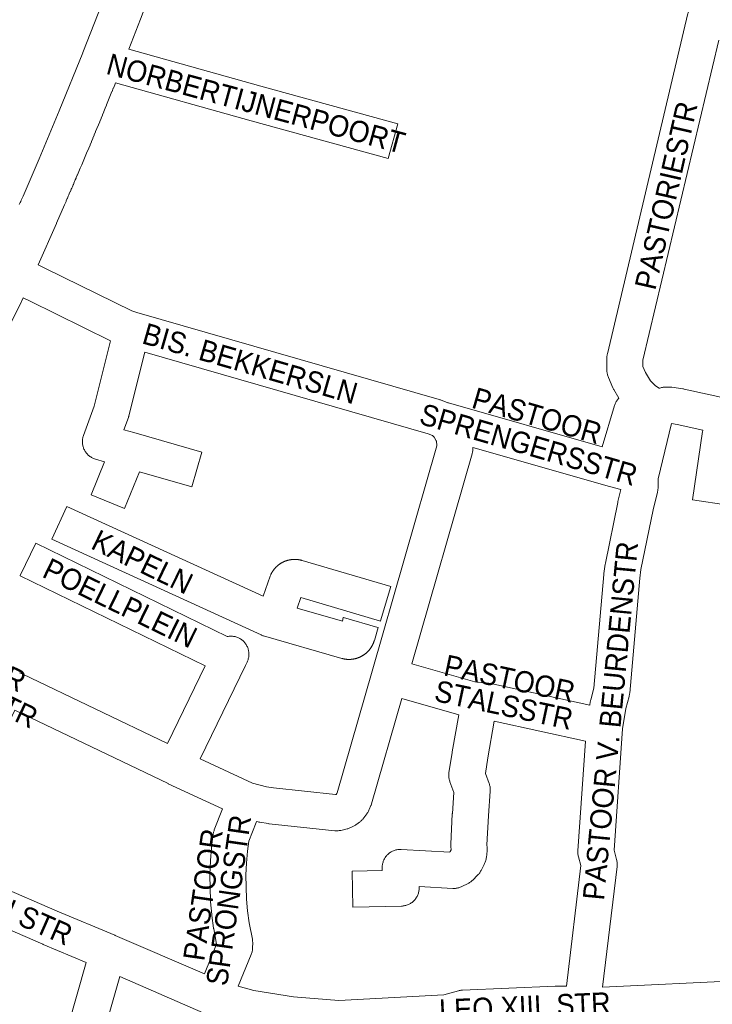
# Model space of a CAD drawing. Header units: metres. Extents: x 123819 to 142731, y 393440 to 405763.
# Tile 200 of 256: x 133697 to 133947, y 397868 to 398223. Entities that reach past the tile are written whole.
import ezdxf
from ezdxf.enums import TextEntityAlignment as Align

# ---------------------------------------------------------------- set-up
doc = ezdxf.new("R2010")
doc.units = ezdxf.units.M
doc.header["$MEASUREMENT"] = 0
for name, color, linetype, lineweight in [('gs-anno-wegen algemeen tekst', 7, 'Continuous', 0), ('gs-knt-aanvullende hoofdweg', 7, 'Continuous', 0), ('gs-knt-wegen algemeen', 7, 'Continuous', 0)]:
    doc.layers.add(name, color=color, linetype=linetype, lineweight=lineweight)
doc.styles.add('Style-Arial', font='arial.ttf')

msp = doc.modelspace()

# ---------------------------------------------------------------- linework, layer by layer
at = {"layer": 'gs-knt-aanvullende hoofdweg', "color": 7, "linetype": 'Continuous', "flags": 128}
for points in [[(133786.61, 398353.42), (133767.93, 398298.51), (133767.91, 398298.45), (133758.34, 398271.1), (133758.32, 398271.05), (133748.57, 398243.77), (133748.52, 398243.65), (133740.94, 398223.52), (133740.9, 398223.43), (133736.69, 398212.67)], [(133697.18, 398156.59), (133697.51, 398157.35), (133697.67, 398157.71), (133697.84, 398158.11), (133698.18, 398158.87), (133698.18, 398158.89), (133698.51, 398159.64), (133704.3, 398173.08), (133704.33, 398173.12), (133711.56, 398190.4), (133720.05, 398211.37), (133720.06, 398211.39), (133726.9, 398228.87)], [(133731.88, 398200.5), (133731.6, 398199.79), (133731.59, 398199.75), (133731.12, 398198.58), (133731.1, 398198.54), (133730.63, 398197.37), (133730.61, 398197.33), (133730.14, 398196.16), (133730.13, 398196.13), (133729.65, 398194.95), (133729.64, 398194.92), (133729.16, 398193.75), (133729.15, 398193.71), (133728.67, 398192.53), (133728.66, 398192.5), (133728.18, 398191.33), (133728.17, 398191.3), (133727.69, 398190.12), (133727.68, 398190.09), (133727.2, 398188.92), (133727.18, 398188.89), (133726.7, 398187.71), (133726.69, 398187.68), (133726.21, 398186.5), (133726.2, 398186.48), (133725.71, 398185.29), (133725.7, 398185.27), (133725.21, 398184.09), (133725.2, 398184.07), (133724.71, 398182.88), (133724.71, 398182.87), (133724.22, 398181.68), (133724.21, 398181.66), (133723.71, 398180.48), (133723.71, 398180.46), (133723.21, 398179.28), (133723.21, 398179.26), (133722.71, 398178.07), (133722.71, 398178.06), (133722.21, 398176.87), (133722.21, 398176.86), (133721.71, 398175.66), (133721.7, 398175.66), (133721.2, 398174.46), (133721.2, 398174.46), (133720.69, 398173.26), (133720.69, 398173.26), (133720.19, 398172.06), (133720.19, 398172.06), (133719.68, 398170.86), (133719.17, 398169.66), (133719.17, 398169.66), (133718.66, 398168.46), (133718.15, 398167.26), (133718.14, 398167.24), (133718.11, 398167.17), (133717.75, 398166.32), (133717.64, 398166.06), (133717.39, 398165.47), (133717.13, 398164.86), (133717.03, 398164.63), (133716.67, 398163.78), (133716.62, 398163.66), (133716.31, 398162.94), (133716.1, 398162.47), (133715.94, 398162.1), (133715.59, 398161.26), (133715.58, 398161.25), (133715.22, 398160.41), (133715.07, 398160.07), (133714.85, 398159.56), (133714.55, 398158.87), (133714.49, 398158.72), (133714.12, 398157.88), (133714.04, 398157.68), (133713.52, 398156.48), (133710.64, 398149.84), (133710.61, 398149.77), (133703.97, 398134.77)], [(133698.59, 398122.91), (133698, 398121.64), (133697.96, 398121.55), (133697.87, 398121.37), (133694.08, 398113.72), (133693.99, 398113.54), (133690.31, 398106.6), (133690.19, 398106.38), (133684, 398095.55), (133683.87, 398095.34), (133680.1, 398089.22), (133675.65, 398081.02)]]:
    msp.add_lwpolyline(points, dxfattribs=at)
at = {"layer": 'gs-knt-wegen algemeen', "color": 7, "linetype": 'Continuous', "flags": 128}
for points in [[(133936.89, 398218.91), (133938.45, 398225.5), (133938.52, 398225.8), (133938.62, 398226.09), (133938.72, 398226.38), (133938.84, 398226.67), (133938.97, 398226.95), (133939.12, 398227.22), (133939.28, 398227.48), (133942.21, 398232.12), (133943.77, 398235.84), (133943.96, 398237.6), (133943.88, 398238.08), (133942.09, 398239.46), (133935.76, 398242.95)], [(133913.54, 398086.68), (133911.74, 398089.79), (133911.62, 398090.01), (133911.51, 398090.23), (133911.4, 398090.45), (133909.75, 398094.22), (133909.64, 398094.5), (133909.54, 398094.78), (133909.45, 398095.07), (133909.38, 398095.36), (133909.32, 398095.65), (133909.27, 398095.94), (133909.23, 398096.24), (133909.21, 398096.53), (133909.21, 398096.83), (133909.21, 398101.22), (133909.21, 398101.52), (133909.24, 398101.82), (133909.27, 398102.12), (133909.32, 398102.42), (133909.38, 398102.72), (133936.89, 398218.9)], [(133936.89, 398218.9), (133936.89, 398218.91), (133936.89, 398218.91)], [(133936.89, 398218.9), (133936.89, 398218.91), (133936.89, 398218.91)], [(133949.56, 398215.91), (133922.23, 398100.46), (133922.23, 398098.19), (133923.18, 398096.01), (133924.98, 398092.92), (133926.81, 398091.13), (133928.12, 398090.28)], [(133830.28, 398173.14), (133830.27, 398173.14), (133780.86, 398186.76), (133780.84, 398186.77), (133731.88, 398200.5)], [(133703.97, 398134.77), (133706.58, 398133.49), (133737.75, 398118.2), (133739.62, 398117.66)], [(133739.62, 398117.66), (133848.64, 398086.24), (133848.89, 398086.16), (133849.15, 398086.07), (133851.8, 398085.03)], [(133928.12, 398090.28), (133928.34, 398090.36), (133928.64, 398090.44), (133928.94, 398090.52), (133929.24, 398090.58), (133929.54, 398090.62), (133929.84, 398090.65), (133930.15, 398090.67), (133931.54, 398090.71), (133931.81, 398090.71), (133932.08, 398090.7), (133932.35, 398090.68), (133932.62, 398090.65), (133936.6, 398090.1), (133936.87, 398090.06), (133937.13, 398090.01), (133953.12, 398086.43), (133983.68, 398079.58), (133988.42, 398078.86), (133998.38, 398077.91), (133998.39, 398077.91), (133998.39, 398077.91)], [(133851.8, 398085.03), (133851.8, 398085.03), (133851.81, 398085.03)], [(133851.8, 398085.03), (133851.8, 398085.03), (133851.81, 398085.03)], [(133851.81, 398085.03), (133852.07, 398084.96), (133907.56, 398069.15), (133911.97, 398084), (133912.07, 398084.3), (133912.18, 398084.6), (133912.3, 398084.88), (133912.44, 398085.17), (133912.6, 398085.44), (133912.76, 398085.71), (133912.94, 398085.97), (133913.13, 398086.22), (133913.33, 398086.46), (133913.54, 398086.68)], [(133932.53, 398077.52), (133927.77, 398057.61), (133927.67, 398054.16), (133927.65, 398053.88), (133927.63, 398053.59), (133927.59, 398053.31), (133927.54, 398053.04), (133927.48, 398052.76), (133925.87, 398046.37), (133921.51, 398024.82), (133921.07, 398021.74), (133917.45, 397980.25), (133917.42, 397979.95), (133917.37, 397979.65), (133917.31, 397979.35), (133917.24, 397979.06), (133916.01, 397974.7), (133914.86, 397967.33), (133911.8, 397923.57), (133912.72, 397920.19), (133912.79, 397919.88), (133912.85, 397919.58), (133912.9, 397919.27), (133912.93, 397918.96), (133912.94, 397918.64), (133912.94, 397918.33), (133912.93, 397918.02), (133912.9, 397917.71), (133907.66, 397874.13)], [(133860.89, 398068.91), (133860.82, 398067.92), (133860.79, 398067.65), (133860.76, 398067.39), (133860.71, 398067.12), (133860.65, 398066.86), (133860.58, 398066.6), (133838.84, 397990.85)], [(133914.28, 398053.69), (133910.18, 398054.86), (133860.89, 398068.91)], [(133903.02, 397975.9), (133903.21, 397977.09), (133903.25, 397977.34), (133903.31, 397977.6), (133903.37, 397977.85), (133904.54, 397981.99), (133908.12, 398023.04), (133908.13, 398023.21), (133908.16, 398023.38), (133908.64, 398026.83), (133908.67, 398027.02), (133908.71, 398027.21), (133913.14, 398049.1), (133913.21, 398049.4), (133914.28, 398053.69)], [(133697.3, 397987.55), (133697.6, 397987.47), (133697.9, 397987.37), (133698.19, 397987.25), (133698.47, 397987.12), (133750.64, 397962.13), (133764.23, 397990.08)], [(133838.84, 397990.85), (133861.6, 397984.32), (133863.98, 397984.07), (133866.59, 397983.8), (133866.83, 397983.77), (133867.07, 397983.74), (133867.31, 397983.69), (133903.02, 397975.9)], [(133835.24, 397978.34), (133824.29, 397940.33), (133824.22, 397940.1), (133824.14, 397939.88), (133824.05, 397939.66), (133823.47, 397938.24), (133823.35, 397937.97), (133823.21, 397937.69), (133823.07, 397937.43), (133822.91, 397937.17), (133822.74, 397936.92), (133822.56, 397936.68), (133821.1, 397934.83), (133820.92, 397934.62), (133820.74, 397934.42), (133820.54, 397934.22), (133820.34, 397934.03), (133820.14, 397933.85), (133819.92, 397933.68), (133818.98, 397932.97), (133818.76, 397932.81), (133818.53, 397932.65), (133818.29, 397932.51), (133818.05, 397932.38), (133817, 397931.83), (133816.75, 397931.71), (133816.5, 397931.6), (133816.25, 397931.5), (133815.99, 397931.41), (133815.72, 397931.33), (133815.46, 397931.27), (133813.16, 397930.74), (133812.86, 397930.68), (133812.55, 397930.63), (133812.25, 397930.6), (133811.94, 397930.58), (133811.63, 397930.57), (133811.32, 397930.58), (133811.01, 397930.61), (133787.4, 397933.11), (133787.21, 397933.14), (133787.03, 397933.16), (133783.97, 397933.66), (133783.67, 397933.72), (133783.36, 397933.8), (133782.76, 397933.95)], [(133770.53, 397938.45), (133750.92, 397947.56), (133750.85, 397947.59), (133695.56, 397974.08), (133681.56, 397944.9), (133679.08, 397939.74), (133678.95, 397939.47), (133678.8, 397939.21), (133678.64, 397938.96), (133678.47, 397938.71), (133678.28, 397938.47), (133675.72, 397935.3), (133668.63, 397919.86)], [(133894.59, 397874.46), (133899.82, 397918), (133898.95, 397921.23), (133898.87, 397921.53), (133898.81, 397921.84), (133898.77, 397922.15), (133898.74, 397922.45), (133898.72, 397922.77), (133898.72, 397923.08), (133898.73, 397923.39), (133901.5, 397962.9)], [(133763.95, 397878.94), (133768.35, 397889.72), (133767.33, 397895.16), (133767.31, 397895.32), (133767.28, 397895.49), (133766.66, 397900.05), (133766.63, 397900.33), (133766.21, 397904.92), (133766.2, 397905.13), (133766.19, 397905.34), (133765.95, 397914.55), (133765.95, 397914.76), (133765.95, 397914.97), (133766.13, 397919.58), (133766.15, 397919.86), (133766.53, 397924.45), (133766.56, 397924.73), (133767.14, 397929.3), (133767.18, 397929.57), (133767.23, 397929.83), (133767.29, 397930.1), (133767.36, 397930.36), (133767.44, 397930.61), (133767.54, 397930.87), (133770.53, 397938.45)], [(133782.76, 397933.95), (133782.61, 397933.6), (133779.95, 397926.85), (133779.49, 397923.23), (133779.14, 397918.93), (133778.97, 397914.68), (133779.2, 397905.89), (133779.58, 397901.66), (133780.16, 397897.4), (133781.28, 397891.42), (133781.33, 397891.16), (133781.36, 397890.91), (133781.38, 397890.65), (133781.39, 397890.39), (133781.39, 397890.13), (133781.37, 397888.34), (133781.36, 397888.04), (133781.33, 397887.74), (133781.29, 397887.43), (133781.24, 397887.13), (133781.17, 397886.84), (133781.09, 397886.54), (133781, 397886.25), (133780.89, 397885.97), (133776.21, 397874.51)], [(133668.63, 397919.86), (133710.8, 397901.6), (133731.7, 397892.87), (133731.77, 397892.84), (133763.95, 397878.94)], [(133721.34, 397883.08), (133705.74, 397889.6), (133705.67, 397889.64), (133657.35, 397910.55)], [(133701.78, 397814.53), (133721.34, 397883.08)], [(133733.41, 397877.94), (133712.51, 397804.68), (133712.51, 397804.68), (133712.51, 397804.68), (133701.05, 397764.5)], [(133763.52, 397864.94), (133733.41, 397877.94)], [(133776.21, 397874.51), (133781.77, 397872.98), (133796.17, 397870.66), (133812.53, 397869.29), (133850.38, 397871.32), (133855.63, 397872.84), (133855.93, 397872.92), (133856.24, 397872.99), (133856.55, 397873.04), (133856.86, 397873.07), (133857.17, 397873.09), (133890.5, 397874.49), (133890.67, 397874.5), (133890.83, 397874.5), (133894.59, 397874.46)], [(133907.66, 397874.13), (133958.08, 397876.52), (133958.12, 397876.52), (133976.12, 397877.28)]]:
    msp.add_lwpolyline(points, dxfattribs=at)
for points in [[(133736.69, 398212.67), (133784.34, 398199.31), (133833.73, 398185.7, -0.384562), (133833.74, 398185.68), (133830.28, 398173.15, -0.250066), (133830.28, 398173.14)], [(133772.2, 398000.68), (133772.24, 398000.69), (133772.55, 398000.74), (133772.86, 398000.78), (133773.17, 398000.81), (133773.49, 398000.82), (133773.8, 398000.81), (133774.12, 398000.79), (133774.43, 398000.75), (133774.74, 398000.7), (133775.05, 398000.64), (133775.35, 398000.56), (133775.65, 398000.46), (133775.94, 398000.35), (133776.23, 398000.23), (133776.52, 398000.09), (133776.79, 397999.94), (133777.06, 397999.77), (133777.32, 397999.6), (133777.57, 397999.41), (133777.81, 397999.2), (133778.05, 397998.99), (133778.27, 397998.77), (133778.48, 397998.53), (133778.67, 397998.29), (133778.86, 397998.04), (133779.04, 397997.77), (133779.2, 397997.5), (133779.34, 397997.23), (133779.48, 397996.94), (133779.6, 397996.65), (133779.71, 397996.35), (133779.8, 397996.05), (133779.87, 397995.75), (133779.94, 397995.44), (133779.98, 397995.13), (133780.02, 397994.82), (133780.03, 397994.5), (133780.03, 397994.19), (133780.02, 397993.87), (133779.99, 397993.56), (133779.95, 397993.25), (133779.89, 397992.94), (133779.82, 397992.63), (133779.73, 397992.33), (133779.63, 397992.03), (133779.51, 397991.74), (133779.38, 397991.46), (133778.78, 397990.23), (133762.41, 397956.58), (133781.27, 397947.82), (133786.39, 397946.46), (133788.95, 397946.04), (133811.3, 397943.67), (133811.53, 397943.72), (133811.77, 397944.04), (133811.87, 397944.28), (133824.53, 397988.19), (133847.88, 398069.55), (133847.89, 398069.65), (133847.69, 398071.17), (133847.65, 398071.26), (133846.83, 398072.61), (133846.26, 398073.24), (133844.77, 398073.8), (133742.49, 398103.29), (133736.71, 398080.34), (133736.65, 398080.13), (133736.59, 398079.93), (133736.52, 398079.73), (133734.93, 398075.31), (133738.47, 398074.29), (133763.03, 398067.21, -0.384553), (133763.04, 398067.2), (133759.44, 398054.71, -0.384552), (133759.43, 398054.7), (133740.49, 398060.16), (133735.12, 398046.94, -0.3853), (133735.1, 398046.94), (133723.06, 398051.84, -0.385299), (133723.06, 398051.85), (133727.91, 398063.78), (133724.64, 398064.73), (133724.34, 398064.82), (133724.05, 398064.93), (133723.76, 398065.05), (133723.48, 398065.19), (133723.2, 398065.34), (133722.94, 398065.5), (133722.68, 398065.67), (133722.43, 398065.86), (133722.18, 398066.06), (133721.95, 398066.27), (133721.73, 398066.49), (133721.52, 398066.72), (133721.32, 398066.97), (133721.13, 398067.22), (133720.96, 398067.48), (133720.8, 398067.74), (133720.65, 398068.02), (133720.51, 398068.3), (133720.39, 398068.59), (133720.28, 398068.89), (133720.19, 398069.18), (133720.11, 398069.49), (133720.05, 398069.79), (133720, 398070.1), (133719.96, 398070.41), (133719.94, 398070.73), (133719.94, 398071.04), (133719.95, 398071.35), (133719.97, 398071.67), (133720.01, 398071.98), (133720.07, 398072.28), (133720.14, 398072.59), (133720.22, 398072.89), (133720.32, 398073.19), (133724.16, 398083.84), (133730.11, 398107.45), (133700.84, 398121.8), (133698.59, 398122.91)], [(133975.29, 398068.12), (133956.55, 398072.32), (133952.98, 398048.1, -0.370158), (133952.97, 398048.09), (133940.11, 398049.98, -0.370157), (133940.1, 398049.99), (133943.74, 398074.69), (133943.79, 398074.97), (133943.83, 398075.17), (133934.55, 398077.24), (133932.53, 398077.52)], [(133714.36, 398047.62), (133785.13, 398015.23), (133787.68, 398022.43), (133787.78, 398022.7), (133787.9, 398022.96), (133787.94, 398023.06), (133787.99, 398023.15), (133788.03, 398023.25), (133788.08, 398023.34), (133788.13, 398023.44), (133788.18, 398023.53), (133788.23, 398023.62), (133788.28, 398023.72), (133788.33, 398023.81), (133788.39, 398023.9), (133788.44, 398023.99), (133788.5, 398024.08), (133788.56, 398024.17), (133788.61, 398024.26), (133788.67, 398024.35), (133788.73, 398024.43), (133788.79, 398024.52), (133788.86, 398024.61), (133788.92, 398024.69), (133788.98, 398024.78), (133789.05, 398024.86), (133789.11, 398024.94), (133789.18, 398025.03), (133789.25, 398025.11), (133789.32, 398025.19), (133789.39, 398025.27), (133789.46, 398025.35), (133789.53, 398025.43), (133789.6, 398025.51), (133789.67, 398025.58), (133789.75, 398025.66), (133789.82, 398025.73), (133789.89, 398025.81), (133789.97, 398025.88), (133790.05, 398025.96), (133790.13, 398026.03), (133790.2, 398026.1), (133790.28, 398026.17), (133790.36, 398026.24), (133790.44, 398026.31), (133790.53, 398026.37), (133790.61, 398026.44), (133790.69, 398026.51), (133790.78, 398026.57), (133790.86, 398026.64), (133790.95, 398026.7), (133791.03, 398026.76), (133791.12, 398026.82), (133791.21, 398026.88), (133791.29, 398026.94), (133791.38, 398027), (133791.47, 398027.06), (133791.56, 398027.11), (133791.65, 398027.17), (133791.74, 398027.22), (133791.84, 398027.27), (133791.93, 398027.33), (133792.02, 398027.38), (133792.12, 398027.43), (133792.21, 398027.48), (133792.3, 398027.52), (133792.4, 398027.57), (133792.5, 398027.62), (133792.59, 398027.66), (133792.69, 398027.7), (133792.78, 398027.75), (133792.88, 398027.79), (133792.98, 398027.83), (133793.08, 398027.87), (133793.18, 398027.91), (133793.28, 398027.94), (133793.38, 398027.98), (133793.48, 398028.01), (133793.58, 398028.05), (133793.68, 398028.08), (133793.78, 398028.11), (133793.88, 398028.14), (133793.98, 398028.17), (133794.09, 398028.2), (133794.19, 398028.22), (133794.29, 398028.25), (133794.39, 398028.28), (133794.5, 398028.3), (133794.6, 398028.32), (133794.71, 398028.34), (133794.81, 398028.36), (133794.91, 398028.38), (133795.02, 398028.4), (133795.12, 398028.41), (133795.23, 398028.43), (133795.33, 398028.44), (133795.44, 398028.46), (133795.54, 398028.47), (133795.65, 398028.48), (133795.76, 398028.49), (133795.86, 398028.5), (133795.97, 398028.5), (133796.07, 398028.51), (133796.18, 398028.51), (133796.28, 398028.52), (133796.39, 398028.52), (133796.5, 398028.52), (133796.6, 398028.52), (133796.71, 398028.52), (133796.81, 398028.52), (133796.92, 398028.51), (133797.03, 398028.51), (133797.13, 398028.5), (133797.24, 398028.5), (133797.34, 398028.49), (133797.45, 398028.48), (133797.55, 398028.47), (133797.66, 398028.46), (133797.77, 398028.44), (133797.87, 398028.43), (133797.97, 398028.41), (133798.08, 398028.4), (133798.18, 398028.38), (133798.29, 398028.36), (133798.39, 398028.34), (133798.5, 398028.32), (133798.6, 398028.3), (133798.7, 398028.27), (133798.81, 398028.25), (133798.91, 398028.22), (133799.01, 398028.2), (133799.12, 398028.17), (133799.22, 398028.14), (133831.21, 398018.78, -0.384559), (133831.22, 398018.77), (133827.57, 398006.29, -0.384561), (133827.56, 398006.28), (133798.76, 398014.71), (133797.44, 398010.97), (133813.75, 398006.27), (133814.1, 398007.49, -0.38455), (133814.12, 398007.5), (133826.61, 398003.91, -0.384554), (133826.62, 398003.9), (133825.3, 397999.3), (133825.26, 397999.19), (133825.23, 397999.08), (133825.19, 397998.96), (133825.15, 397998.85), (133825.12, 397998.74), (133825.08, 397998.63), (133825.03, 397998.53), (133824.99, 397998.42), (133824.95, 397998.31), (133824.9, 397998.2), (133824.86, 397998.09), (133824.81, 397997.99), (133824.76, 397997.88), (133824.71, 397997.78), (133824.66, 397997.67), (133824.61, 397997.57), (133824.55, 397997.47), (133824.5, 397997.36), (133824.44, 397997.26), (133824.38, 397997.16), (133824.32, 397997.06), (133824.26, 397996.96), (133824.2, 397996.86), (133824.14, 397996.76), (133824.07, 397996.66), (133824.01, 397996.57), (133823.94, 397996.47), (133823.87, 397996.38), (133823.81, 397996.28), (133823.74, 397996.19), (133823.66, 397996.1), (133823.59, 397996), (133823.52, 397995.91), (133823.44, 397995.82), (133823.37, 397995.73), (133823.29, 397995.65), (133823.22, 397995.56), (133823.14, 397995.47), (133823.06, 397995.39), (133822.98, 397995.3), (133822.89, 397995.22), (133822.81, 397995.14), (133822.73, 397995.06), (133822.64, 397994.98), (133822.56, 397994.9), (133822.47, 397994.82), (133822.38, 397994.74), (133822.29, 397994.67), (133822.2, 397994.59), (133822.11, 397994.52), (133822.02, 397994.45), (133821.93, 397994.38), (133821.84, 397994.31), (133821.74, 397994.24), (133821.65, 397994.17), (133821.55, 397994.1), (133821.46, 397994.04), (133821.36, 397993.97), (133821.26, 397993.91), (133821.16, 397993.85), (133821.06, 397993.79), (133820.96, 397993.73), (133820.86, 397993.67), (133820.76, 397993.61), (133820.66, 397993.55), (133820.55, 397993.5), (133820.45, 397993.45), (133820.35, 397993.39), (133820.24, 397993.34), (133820.14, 397993.29), (133820.03, 397993.25), (133819.92, 397993.2), (133819.81, 397993.15), (133819.71, 397993.11), (133819.6, 397993.07), (133819.49, 397993.03), (133819.38, 397992.98), (133819.27, 397992.95), (133819.16, 397992.91), (133819.05, 397992.87), (133818.94, 397992.84), (133818.83, 397992.8), (133818.71, 397992.77), (133818.6, 397992.74), (133818.49, 397992.71), (133818.37, 397992.68), (133818.26, 397992.66), (133818.15, 397992.63), (133818.03, 397992.61), (133817.92, 397992.59), (133817.8, 397992.57), (133817.69, 397992.55), (133817.57, 397992.53), (133817.46, 397992.51), (133817.34, 397992.5), (133817.23, 397992.48), (133817.11, 397992.47), (133816.99, 397992.46), (133816.88, 397992.45), (133816.76, 397992.44), (133816.65, 397992.43), (133816.53, 397992.43), (133816.41, 397992.43), (133816.3, 397992.42), (133816.18, 397992.42), (133816.06, 397992.42), (133815.95, 397992.42), (133815.83, 397992.43), (133815.71, 397992.43), (133815.6, 397992.44), (133815.48, 397992.45), (133815.36, 397992.45), (133815.25, 397992.46), (133815.13, 397992.48), (133815.01, 397992.49), (133814.9, 397992.5), (133814.78, 397992.52), (133814.67, 397992.54), (133814.55, 397992.56), (133814.44, 397992.58), (133814.32, 397992.6), (133814.21, 397992.62), (133814.1, 397992.65), (133813.98, 397992.67), (133813.87, 397992.7), (133813.76, 397992.73), (133813.64, 397992.76), (133813.53, 397992.79), (133785.32, 398000.9), (133785.08, 398000.98), (133784.85, 398001.06), (133784.63, 398001.14), (133784.41, 398001.24), (133708.94, 398035.78, -0.384153), (133708.93, 398035.79), (133714.34, 398047.61), (133714.34, 398047.61, -0.399542), (133714.36, 398047.62), (133714.36, 398047.62)], [(133764.23, 397990.08), (133697.48, 398022.64, -0.367996), (133697.47, 398022.66), (133703.17, 398034.34, -0.367995), (133703.18, 398034.35), (133772.2, 398000.68)], [(133901.5, 397962.9), (133868.58, 397970.09), (133866.2, 397956.86), (133865.37, 397951.24), (133866.71, 397947.68), (133866.82, 397947.38), (133866.91, 397947.08), (133866.98, 397946.77), (133867.04, 397946.46), (133867.08, 397946.15), (133867.11, 397945.83), (133867.13, 397945.52), (133867.13, 397945.2), (133867.11, 397944.89), (133866.44, 397935.94), (133865.92, 397925.57), (133866.02, 397924.53), (133866.04, 397924.25), (133866.05, 397923.96), (133866.05, 397923.68), (133866.03, 397923.4), (133865.93, 397922.14), (133865.91, 397921.88), (133865.87, 397921.63), (133865.83, 397921.37), (133865.77, 397921.12), (133865.48, 397919.89), (133865.4, 397919.59), (133865.3, 397919.3), (133865.2, 397919.01), (133865.08, 397918.72), (133864.94, 397918.44), (133863.79, 397916.21), (133863.65, 397915.95), (133863.5, 397915.69), (133863.34, 397915.45), (133863.16, 397915.21), (133862.98, 397914.98), (133862.78, 397914.76), (133862.58, 397914.55), (133860.79, 397912.78), (133860.58, 397912.58), (133860.35, 397912.38), (133860.12, 397912.2), (133859.88, 397912.03), (133859.64, 397911.87), (133859.38, 397911.72), (133859.12, 397911.58), (133856.87, 397910.46), (133856.6, 397910.33), (133856.31, 397910.21), (133856.02, 397910.11), (133855.73, 397910.02), (133855.44, 397909.94), (133855.14, 397909.88), (133854.83, 397909.83), (133854.53, 397909.8), (133854.22, 397909.78), (133853.92, 397909.77), (133853.61, 397909.78), (133841.45, 397910.44), (133841.46, 397910.2), (133841.46, 397909.88), (133841.45, 397909.57), (133841.43, 397909.26), (133841.39, 397908.95), (133841.34, 397908.64), (133841.27, 397908.33), (133841.18, 397908.03), (133841.08, 397907.73), (133840.97, 397907.44), (133840.84, 397907.15), (133840.7, 397906.87), (133840.55, 397906.6), (133840.38, 397906.33), (133840.2, 397906.07), (133840.01, 397905.82), (133839.81, 397905.59), (133839.59, 397905.36), (133839.37, 397905.14), (133839.13, 397904.93), (133838.89, 397904.74), (133838.63, 397904.55), (133838.37, 397904.38), (133838.1, 397904.22), (133837.82, 397904.08), (133837.53, 397903.95), (133837.24, 397903.83), (133836.95, 397903.73), (133836.64, 397903.64), (133836.34, 397903.56), (133836.03, 397903.5), (133835.72, 397903.46), (133835.41, 397903.43), (133835.1, 397903.42), (133817.54, 397903.04, -0.379571), (133817.54, 397903.05), (133817.25, 397916.04, -0.379571), (133817.26, 397916.05), (133828.17, 397916.29), (133828.14, 397917.05), (133828.13, 397917.37), (133828.14, 397917.69), (133828.17, 397918.01), (133828.21, 397918.33), (133828.27, 397918.64), (133828.34, 397918.95), (133828.43, 397919.26), (133828.53, 397919.56), (133828.65, 397919.86), (133828.78, 397920.15), (133828.92, 397920.43), (133829.08, 397920.71), (133829.25, 397920.98), (133829.44, 397921.24), (133829.64, 397921.49), (133829.85, 397921.73), (133830.07, 397921.96), (133830.3, 397922.17), (133830.54, 397922.38), (133830.8, 397922.58), (133831.06, 397922.76), (133831.33, 397922.93), (133831.61, 397923.08), (133831.89, 397923.23), (133832.19, 397923.35), (133832.48, 397923.47), (133832.79, 397923.56), (133833.1, 397923.65), (133833.41, 397923.72), (133833.72, 397923.77), (133834.04, 397923.81), (133834.36, 397923.83), (133834.68, 397923.83), (133834.99, 397923.83), (133852.49, 397922.88), (133852.68, 397923.07), (133852.99, 397923.68), (133853.01, 397923.83), (133852.91, 397924.78), (133852.89, 397925.1), (133852.88, 397925.42), (133852.89, 397925.74), (133853.44, 397936.67), (133853.45, 397936.83), (133854.02, 397944.43), (133852.59, 397948.22), (133852.49, 397948.5), (133852.41, 397948.79), (133852.33, 397949.08), (133852.27, 397949.37), (133852.23, 397949.67), (133852.2, 397949.97), (133852.18, 397950.27), (133852.17, 397950.57), (133852.18, 397950.87), (133852.21, 397951.17), (133852.24, 397951.46), (133853.33, 397958.86), (133853.37, 397959.07), (133855.78, 397972.44), (133835.24, 397978.34)]]:
    msp.add_lwpolyline(points, format="xyb", dxfattribs=at)

# ---------------------------------------------------------------- texts
at = {"layer": 'gs-anno-wegen algemeen tekst', "color": 7, "style": 'Style-Arial', "width": 0.909091}
for s, rotation, p in [('NORBERTIJNERPOORT', 344.8309, (133782.6, 398193.04)), ('PASTORIESTR', 77.1449, (133930.6, 398159.85)), ('BIS. BEKKERSLN', 343.9203, (133780.49, 398099.22)), ('PASTOOR', 343.7689, (133884.02, 398080.37)), ('SPRENGERSSTR', 343.7689, (133880.99, 398069.95)), ('KAPELN', 334.0807, (133741.61, 398027.62)), ('POELLPLEIN', 334.0807, (133733.55, 398012.77)), ('PASTOOR V. BEURDENSTR', 84.5393, (133910.49, 397970.28)), ('PASTOOR', 334.3361, (133677.21, 397994.22)), ('LE BLANCSTR', 334.3361, (133672.9, 397985.25)), ('PASTOOR', 347.9473, (133874.12, 397985.48)), ('STALSSTR', 347.9473, (133872.05, 397975.99)), ('SPRONGSTR', 81.8595, (133772.7, 397905.51)), ('PASTOOR', 81.8595, (133763.44, 397907.53)), ('LEO XIII STR', 336.2798, (133688.51, 397904.43)), ('LEO XIII  STR', 2.5275, (133879.62, 397867.18))]:
    msp.add_text(s, height=7.7, rotation=rotation, dxfattribs=at).set_placement(p, align=Align.MIDDLE_CENTER)

doc.saveas('drawing.dxf')
